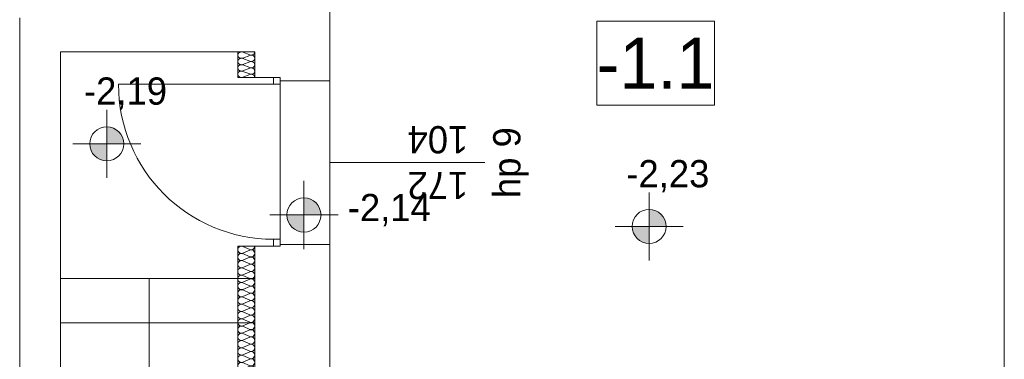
# Model space of a CAD drawing. Extents: x -528673 to -426178, y 23200 to 131944.
# Tile 5 of 87: x -523400 to -517620, y 32180 to 34174. Entities that reach past the tile are written whole.
import ezdxf

# ---------------------------------------------------------------- set-up
doc = ezdxf.new("R2010")
doc.units = 0
doc.header["$MEASUREMENT"] = 0
for name, color, linetype in [('#PODKŁAD', 252, 'Continuous'), ('Inwent Izolacje', 252, 'Continuous'), ('INWENT RZĘDNE', 252, 'Continuous')]:
    doc.layers.add(name, color=color, linetype=linetype)
for name, color, linetype, lineweight in [('Inwent Izolacje_Nr_Pióra__2', 252, 'Continuous', 13), ('INWENT OPISY_Nr_Pióra__21', 252, 'Continuous', 9), ('INWENT RZĘDNE_Nr_Pióra__21', 252, 'Continuous', 9), ('INWENT. DRZWI_Nr_Pióra__5', 252, 'Continuous', 13), ('INWENT. OKNA_Nr_Pióra__21', 252, 'Continuous', 9), ('INWENT. OKNA_Nr_Pióra__5', 252, 'Continuous', 13), ('INWENT.ŚCIANY_Nr_Pióra__1', 252, 'Continuous', 25), ('INWENT.ŚCIANY_Nr_Pióra__21', 252, 'Continuous', 9), ('INWENT.ŚCIANY_Nr_Pióra__3', 252, 'Continuous', 13), ('Istniejące schody_Nr_Pióra__21', 252, 'Continuous', 9)]:
    doc.layers.add(name, color=color, linetype=linetype, lineweight=lineweight)
doc.styles.add('GENERATED_STYLE_1', font='txt')
doc.styles.add('GENERATED_STYLE_3', font='txt')
doc.styles.add('GENERATED_STYLE_5', font='txt')

# ---------------------------------------------------------------- blocks, each defined once
blk = doc.blocks.new('Izolacja cieplna 14_226', base_point=(-522020.2, 32844.5))
at = {"layer": 'Inwent Izolacje_Nr_Pióra__2', "linetype": 'Continuous'}
for p, q in [((-522090.4, 32842.7), (-522050, 32825)), ((-522050, 32821.4), (-522090.4, 32803.7)), ((-522090.4, 32800.1), (-522050, 32782.3)), ((-522050, 32778.7), (-522090.4, 32761)), ((-522090.4, 32757.4), (-522050, 32739.7)), ((-522050, 32736.1), (-522090.4, 32718.3)), ((-522090.4, 32714.7), (-522050, 32697)), ((-522050, 32693.4), (-522090.4, 32675.7)), ((-522090.4, 32672.1), (-522050, 32654.3)), ((-522050, 32650.7), (-522090.4, 32633)), ((-522090.4, 32629.4), (-522050, 32611.7)), ((-522050, 32608.1), (-522090.4, 32590.3)), ((-522090.4, 32586.7), (-522050, 32569)), ((-522050, 32565.4), (-522090.4, 32547.7)), ((-522090.4, 32544.1), (-522050, 32526.3)), ((-522050, 32522.7), (-522090.4, 32505)), ((-522090.4, 32501.4), (-522050, 32483.7)), ((-522050, 32480.1), (-522090.4, 32462.3)), ((-522090.4, 32458.7), (-522050, 32441)), ((-522050, 32437.4), (-522090.4, 32419.7)), ((-522090.4, 32416.1), (-522050, 32398.3)), ((-522050, 32394.7), (-522090.4, 32377)), ((-522090.4, 32373.4), (-522050, 32355.7)), ((-522050, 32352.1), (-522090.4, 32334.3)), ((-522090.4, 32330.7), (-522050, 32313)), ((-522050, 32309.4), (-522090.4, 32291.7)), ((-522090.4, 32288.1), (-522050, 32270.3)), ((-522050, 32266.7), (-522090.4, 32249)), ((-522090.4, 32245.4), (-522050, 32227.7)), ((-522050, 32224.1), (-522090.4, 32206.3)), ((-522090.4, 32202.7), (-522050, 32185)), ((-522050, 32181.4), (-522090.4, 32163.7)), ((-522090.4, 32160.1), (-522050, 32142.3)), ((-522050, 32138.7), (-522090.4, 32121)), ((-522090.4, 32117.4), (-522050, 32099.7)), ((-522050, 32096.1), (-522090.4, 32078.3)), ((-522090.4, 32074.7), (-522050, 32057)), ((-522050, 32053.4), (-522090.4, 32035.7)), ((-522090.4, 32032.1), (-522050, 32014.3)), ((-522050, 32010.7), (-522090.4, 31993)), ((-522090.4, 31989.4), (-522050, 31971.7)), ((-522050, 31968.1), (-522090.4, 31950.3)), ((-522090.4, 31946.7), (-522050, 31929)), ((-522050, 31925.4), (-522090.4, 31907.7)), ((-522090.4, 31904.1), (-522050, 31886.3)), ((-522050, 31882.7), (-522090.4, 31865)), ((-522090.4, 31861.4), (-522050, 31843.7)), ((-522050, 31840.1), (-522090.4, 31822.3)), ((-522090.4, 31818.7), (-522050, 31801)), ((-522050, 31797.4), (-522090.4, 31779.7)), ((-522090.4, 31776.1), (-522050, 31758.3)), ((-522050, 31754.7), (-522090.4, 31737)), ((-522090.4, 31733.4), (-522050, 31715.7)), ((-522050, 31712.1), (-522090.4, 31694.3)), ((-522090.4, 31690.7), (-522050, 31673)), ((-522050, 31669.4), (-522090.4, 31651.7)), ((-522090.4, 31648.1), (-522050, 31630.3)), ((-522050, 31626.7), (-522090.4, 31609)), ((-522090.4, 31605.4), (-522050, 31587.7)), ((-522050, 31584.1), (-522090.4, 31566.3)), ((-522090.4, 31562.7), (-522050, 31545)), ((-522050, 31541.4), (-522090.4, 31523.7)), ((-522090.4, 31520.1), (-522050, 31502.3)), ((-522050, 31498.7), (-522090.4, 31481)), ((-522090.4, 31477.4), (-522050, 31459.7)), ((-522050, 31456.1), (-522090.4, 31438.3)), ((-522090.4, 31434.7), (-522050, 31417)), ((-522050, 31413.4), (-522090.4, 31395.7)), ((-522090.4, 31392.1), (-522050, 31374.3)), ((-522050, 31370.7), (-522090.4, 31353)), ((-522090.4, 31349.4), (-522050, 31331.7)), ((-522050, 31328.1), (-522090.4, 31310.3)), ((-522090.4, 31306.7), (-522050, 31289)), ((-522050, 31285.4), (-522090.4, 31267.7)), ((-522090.4, 31264.1), (-522050, 31246.3)), ((-522050, 31242.7), (-522090.4, 31225)), ((-522090.4, 31221.4), (-522050, 31203.7)), ((-522050, 31200.1), (-522090.4, 31182.3)), ((-522090.4, 31178.7), (-522050, 31161)), ((-522050, 31157.4), (-522090.4, 31139.7)), ((-522090.4, 31136.1), (-522050, 31118.3)), ((-522050, 31114.7), (-522090.4, 31097)), ((-522090.4, 31093.4), (-522050, 31075.7)), ((-522050, 31072.1), (-522090.4, 31054.3)), ((-522090.4, 31050.7), (-522050, 31033)), ((-522050, 31029.4), (-522090.4, 31011.7)), ((-522090.4, 31008.1), (-522050, 30990.3)), ((-522050, 30986.7), (-522090.4, 30969)), ((-522090.4, 30965.4), (-522050, 30947.7)), ((-522050, 30944.1), (-522090.4, 30926.3)), ((-522090.4, 30922.7), (-522050, 30905)), ((-522050, 30901.4), (-522090.4, 30883.7)), ((-522090.4, 30880.1), (-522050, 30862.3)), ((-522050, 30858.7), (-522090.4, 30841)), ((-522090.4, 30837.4), (-522050, 30819.7)), ((-522050, 30816.1), (-522090.4, 30798.3)), ((-522090.4, 30794.7), (-522050, 30777)), ((-522050, 30773.4), (-522090.4, 30755.7)), ((-522090.4, 30752.1), (-522050, 30734.3)), ((-522050, 30730.7), (-522090.4, 30713)), ((-522090.4, 30709.4), (-522050, 30691.7)), ((-522050, 30688.1), (-522090.4, 30670.3)), ((-522090.4, 30666.7), (-522050, 30649)), ((-522050, 30645.4), (-522090.4, 30627.7)), ((-522090.4, 30624.1), (-522050, 30606.3)), ((-522050, 30602.7), (-522090.4, 30585)), ((-522090.4, 30581.4), (-522050, 30563.7)), ((-522050, 30560.1), (-522090.4, 30542.3)), ((-522090.4, 30538.7), (-522050, 30521)), ((-522050, 30517.4), (-522090.4, 30499.7)), ((-522090.4, 30496.1), (-522050, 30478.3)), ((-522050, 30474.7), (-522090.4, 30457)), ((-522090.4, 30453.4), (-522050, 30435.7)), ((-522050, 30432.1), (-522090.4, 30414.3)), ((-522090.4, 30410.7), (-522050, 30393)), ((-522050, 30389.4), (-522090.4, 30371.7)), ((-522090.4, 30368.1), (-522050, 30350.3)), ((-522050, 30346.7), (-522090.4, 30329)), ((-522090.4, 30325.4), (-522050, 30307.7)), ((-522050, 30304.1), (-522090.4, 30286.3))]:
    blk.add_line(p, q, dxfattribs=at)
for centre, start_param, end_param in [((-522098.9, 32823.2), 2.728799, 6.695979), ((-522041.5, 32844.5), 5.870392, 7.853982), ((-522098.9, 32780.5), 2.728799, 6.695979), ((-522041.5, 32801.9), 5.870392, 9.837571), ((-522041.5, 32759.2), 5.870392, 9.837571), ((-522098.9, 32737.9), 2.728799, 6.695979), ((-522098.9, 32695.2), 2.728799, 6.695979), ((-522041.5, 32716.5), 5.870392, 9.837571), ((-522098.9, 32652.5), 2.728799, 6.695979), ((-522041.5, 32673.9), 5.870392, 9.837571), ((-522098.9, 32609.9), 2.728799, 6.695979), ((-522041.5, 32631.2), 5.870392, 9.837571), ((-522041.5, 32588.5), 5.870392, 9.837571), ((-522098.9, 32567.2), 2.728799, 6.695979), ((-522098.9, 32524.5), 2.728799, 6.695979), ((-522041.5, 32545.9), 5.870392, 9.837571), ((-522098.9, 32481.9), 2.728799, 6.695979), ((-522041.5, 32503.2), 5.870392, 9.837571), ((-522041.5, 32460.5), 5.870392, 9.837571), ((-522098.9, 32439.2), 2.728799, 6.695979), ((-522041.5, 32417.9), 5.870392, 9.837571), ((-522098.9, 32396.5), 2.728799, 6.695979), ((-522098.9, 32353.9), 2.728799, 6.695979), ((-522041.5, 32375.2), 5.870392, 9.837571), ((-522098.9, 32311.2), 2.728799, 6.695979), ((-522041.5, 32332.5), 5.870392, 9.837571), ((-522041.5, 32289.9), 5.870392, 9.837571), ((-522098.9, 32268.5), 2.728799, 6.695979), ((-522041.5, 32247.2), 5.870392, 9.837571), ((-522098.9, 32225.9), 2.728799, 6.695979), ((-522098.9, 32183.2), 2.728799, 6.695979), ((-522041.5, 32204.5), 5.870392, 9.837571), ((-522098.9, 32140.5), 2.728799, 6.695979), ((-522041.5, 32161.9), 5.870392, 9.837571), ((-522041.5, 32119.2), 5.870392, 9.837571), ((-522098.9, 32097.9), 2.728799, 6.695979), ((-522041.5, 32076.5), 5.870392, 9.837571), ((-522098.9, 32055.2), 2.728799, 6.695979), ((-522098.9, 32012.5), 2.728799, 6.695979), ((-522041.5, 32033.9), 5.870392, 9.837571), ((-522098.9, 31969.9), 2.728799, 6.695979), ((-522041.5, 31991.2), 5.870392, 9.837571), ((-522041.5, 31948.5), 5.870392, 9.837571), ((-522098.9, 31927.2), 2.728799, 6.695979), ((-522098.9, 31884.5), 2.728799, 6.695979), ((-522041.5, 31905.9), 5.870392, 9.837571), ((-522098.9, 31841.9), 2.728799, 6.695979), ((-522041.5, 31863.2), 5.870392, 9.837571), ((-522098.9, 31799.2), 2.728799, 6.695979), ((-522041.5, 31820.5), 5.870392, 9.837571), ((-522041.5, 31777.9), 5.870392, 9.837571), ((-522098.9, 31756.5), 2.728799, 6.695979), ((-522098.9, 31713.9), 2.728799, 6.695979), ((-522041.5, 31735.2), 5.870392, 9.837571), ((-522098.9, 31671.2), 2.728799, 6.695979), ((-522041.5, 31692.5), 5.870392, 9.837571), ((-522098.9, 31628.5), 2.728799, 6.695979), ((-522041.5, 31649.9), 5.870392, 9.837571), ((-522041.5, 31607.2), 5.870392, 9.837571), ((-522098.9, 31585.9), 2.728799, 6.695979), ((-522098.9, 31543.2), 2.728799, 6.695979), ((-522041.5, 31564.5), 5.870392, 9.837571), ((-522098.9, 31500.5), 2.728799, 6.695979), ((-522041.5, 31521.9), 5.870392, 9.837571), ((-522041.5, 31479.2), 5.870392, 9.837571), ((-522098.9, 31457.9), 2.728799, 6.695979), ((-522041.5, 31436.5), 5.870392, 9.837571), ((-522098.9, 31415.2), 2.728799, 6.695979), ((-522098.9, 31372.5), 2.728799, 6.695979), ((-522041.5, 31393.9), 5.870392, 9.837571), ((-522098.9, 31329.9), 2.728799, 6.695979), ((-522041.5, 31351.2), 5.870392, 9.837571), ((-522041.5, 31308.5), 5.870392, 9.837571), ((-522098.9, 31287.2), 2.728799, 6.695979), ((-522041.5, 31265.9), 5.870392, 9.837571), ((-522098.9, 31244.5), 2.728799, 6.695979), ((-522098.9, 31201.9), 2.728799, 6.695979), ((-522041.5, 31223.2), 5.870392, 9.837571), ((-522098.9, 31159.2), 2.728799, 6.695979), ((-522041.5, 31180.5), 5.870392, 9.837571), ((-522041.5, 31137.9), 5.870392, 9.837571), ((-522098.9, 31116.5), 2.728799, 6.695979), ((-522098.9, 31073.9), 2.728799, 6.695979), ((-522041.5, 31095.2), 5.870392, 9.837571), ((-522098.9, 31031.2), 2.728799, 6.695979), ((-522041.5, 31052.5), 5.870392, 9.837571), ((-522098.9, 30988.5), 2.728799, 6.695979), ((-522041.5, 31009.9), 5.870392, 9.837571), ((-522041.5, 30967.2), 5.870392, 9.837571), ((-522098.9, 30945.9), 2.728799, 6.695979), ((-522098.9, 30903.2), 2.728799, 6.695979), ((-522041.5, 30924.5), 5.870392, 9.837571), ((-522098.9, 30860.5), 2.728799, 6.695979), ((-522041.5, 30881.9), 5.870392, 9.837571), ((-522098.9, 30817.9), 2.728799, 6.695979), ((-522041.5, 30839.2), 5.870392, 9.837571), ((-522041.5, 30796.5), 5.870392, 9.837571), ((-522098.9, 30775.2), 2.728799, 6.695979), ((-522098.9, 30732.5), 2.728799, 6.695979), ((-522041.5, 30753.9), 5.870392, 9.837571), ((-522098.9, 30689.9), 2.728799, 6.695979), ((-522041.5, 30711.2), 5.870392, 9.837571), ((-522041.5, 30668.5), 5.870392, 9.837571), ((-522098.9, 30647.2), 2.728799, 6.695979), ((-522041.5, 30625.9), 5.870392, 9.837571), ((-522098.9, 30604.5), 2.728799, 6.695979), ((-522098.9, 30561.9), 2.728799, 6.695979), ((-522041.5, 30583.2), 5.870392, 9.837571), ((-522098.9, 30519.2), 2.728799, 6.695979), ((-522041.5, 30540.5), 5.870392, 9.837571), ((-522041.5, 30497.9), 5.870392, 9.837571), ((-522098.9, 30476.5), 2.728799, 6.695979), ((-522041.5, 30455.2), 5.870392, 9.837571), ((-522098.9, 30433.9), 2.728799, 6.695979), ((-522098.9, 30391.2), 2.728799, 6.695979), ((-522041.5, 30412.5), 5.870392, 9.837571), ((-522098.9, 30348.5), 2.728799, 6.695979), ((-522041.5, 30369.9), 5.870392, 9.837571), ((-522041.5, 30327.2), 5.870392, 9.837571), ((-522098.9, 30305.9), 2.728799, 6.695979), ((-522041.5, 30284.5), 1.570796, 3.554385)]:
    blk.add_ellipse(centre, major_axis=(0, -21.3), ratio=0.996929, start_param=start_param, end_param=end_param, dxfattribs=at)
blk = doc.blocks.new('Izolacja cieplna 14_227', base_point=(-522020.2, 33984.5))
at = {"layer": 'Inwent Izolacje_Nr_Pióra__2', "linetype": 'Continuous'}
for p, q in [((-522090.4, 33983), (-522050, 33967.4)), ((-522050, 33964.2), (-522090.4, 33948.6)), ((-522090.4, 33945.5), (-522050, 33929.9)), ((-522050, 33926.7), (-522090.4, 33911.1)), ((-522090.4, 33908), (-522050, 33892.4)), ((-522050, 33889.2), (-522090.4, 33873.6)), ((-522090.4, 33870.5), (-522050, 33854.9)), ((-522050, 33851.7), (-522090.4, 33836.1))]:
    blk.add_line(p, q, dxfattribs=at)
for centre, start_param, end_param in [((-522098.9, 33965.8), 1.158003, 5.125183), ((-522098.9, 33928.3), 1.158003, 5.125183), ((-522041.5, 33984.5), 4.299596, 6.283185), ((-522041.5, 33947), 4.299595, 8.266774), ((-522041.5, 33909.5), 4.299595, 8.266774), ((-522098.9, 33890.8), 1.158003, 5.125183), ((-522098.9, 33853.3), 1.158003, 5.125183), ((-522041.5, 33872), 4.299595, 8.266774), ((-522041.5, 33834.5), 0, 1.983589)]:
    blk.add_ellipse(centre, major_axis=(21.3, 0), ratio=0.881614, start_param=start_param, end_param=end_param, dxfattribs=at)
blk = doc.blocks.new('Koty wysokościowe_114', base_point=(-522889, 33445))
at = {"layer": 'INWENT RZĘDNE_Nr_Pióra__21', "linetype": 'Continuous'}
for points in [[(-522889, 33445), (-522789, 33445), (-522796.6, 33483.3), (-522818.3, 33515.7), (-522850.7, 33537.4), (-522889, 33545)], [(-522889, 33445), (-522989, 33445), (-522981.4, 33406.7), (-522959.7, 33374.3), (-522927.2, 33352.6), (-522889, 33345)]]:
    blk.add_hatch(color=256, dxfattribs=at).paths.add_polyline_path(points, flags=0)
for p, q in [((-522889, 33245), (-522889, 33645)), ((-523089, 33445), (-522689, 33445))]:
    blk.add_line(p, q, dxfattribs=at)
blk.add_circle((-522889, 33445), 100, dxfattribs=at)
at = {"layer": 'INWENT RZĘDNE_Nr_Pióra__21', "insert": (-523022.9, 33645), "char_height": 160, "attachment_point": 7, "style": 'GENERATED_STYLE_1'}
blk.add_mtext('{-2,19}', dxfattribs=at)
blk = doc.blocks.new('Koty wysokościowe_116', base_point=(-521731.4, 33027.1))
at = {"layer": 'INWENT RZĘDNE_Nr_Pióra__21', "linetype": 'Continuous'}
for points in [[(-521731.4, 33027.1), (-521631.4, 33027.1), (-521639, 33065.3), (-521660.7, 33097.8), (-521693.1, 33119.4), (-521731.4, 33127.1)], [(-521731.4, 33027.1), (-521831.4, 33027.1), (-521823.8, 32988.8), (-521802.1, 32956.3), (-521769.7, 32934.7), (-521731.4, 32927.1)]]:
    blk.add_hatch(color=256, dxfattribs=at).paths.add_polyline_path(points, flags=0)
for p, q in [((-521731.4, 32827.1), (-521731.4, 33227.1)), ((-521931.4, 33027.1), (-521531.4, 33027.1))]:
    blk.add_line(p, q, dxfattribs=at)
blk.add_circle((-521731.4, 33027.1), 100, dxfattribs=at)
at = {"layer": 'INWENT RZĘDNE_Nr_Pióra__21', "insert": (-521474.2, 32961.1), "char_height": 160, "attachment_point": 7, "style": 'GENERATED_STYLE_1'}
blk.add_mtext('{-2,14}', dxfattribs=at)
blk = doc.blocks.new('Koty wysokościowe_117', base_point=(-519705.2, 32959.9))
at = {"layer": 'INWENT RZĘDNE_Nr_Pióra__21', "linetype": 'Continuous'}
for points in [[(-519705.2, 32959.9), (-519605.2, 32959.9), (-519612.8, 32998.1), (-519634.5, 33030.6), (-519667, 33052.3), (-519705.2, 33059.9)], [(-519705.2, 32959.9), (-519805.2, 32959.9), (-519797.6, 32921.6), (-519775.9, 32889.2), (-519743.5, 32867.5), (-519705.2, 32859.9)]]:
    blk.add_hatch(color=256, dxfattribs=at).paths.add_polyline_path(points, flags=0)
for p, q in [((-519705.2, 32759.9), (-519705.2, 33159.9)), ((-519905.2, 32959.9), (-519505.2, 32959.9))]:
    blk.add_line(p, q, dxfattribs=at)
blk.add_circle((-519705.2, 32959.9), 100, dxfattribs=at)
at = {"layer": 'INWENT RZĘDNE_Nr_Pióra__21', "insert": (-519839.2, 33159.9), "char_height": 160, "attachment_point": 7, "style": 'GENERATED_STYLE_1'}
blk.add_mtext('{-2,23}', dxfattribs=at)
blk = doc.blocks.new('PIWNICA')
at = {"layer": 'INWENT. DRZWI_Nr_Pióra__5', "color": 252, "linetype": 'Continuous', "lineweight": 15}
for p, q in [((-521910.2, 33834.5), (-521910.2, 33794.5)), ((-521910.2, 33834.5), (-521870.2, 33834.5)), ((-521870.2, 33794.5), (-521870.2, 33834.5)), ((-521910.2, 33794.5), (-522820.2, 33794.5)), ((-521910.2, 33794.5), (-521870.2, 33794.5)), ((-521910.2, 32844.5), (-521910.2, 32884.5)), ((-521910.2, 32884.5), (-521870.2, 32884.5)), ((-521910.2, 32844.5), (-521870.2, 32844.5)), ((-521870.2, 32884.5), (-521870.2, 32844.5))]:
    blk.add_line(p, q, dxfattribs=at)
blk.add_arc((-521910.2, 33794.5), 910, 180, 270, dxfattribs=at)
at = {"layer": 'INWENT. OKNA_Nr_Pióra__5', "color": 252, "linetype": 'Continuous', "lineweight": 15}
blk.add_line((-521580.2, 33334.5), (-520670.2, 33334.5), dxfattribs=at)
at = {"layer": 'INWENT.ŚCIANY_Nr_Pióra__1', "color": 252, "linetype": 'Continuous', "lineweight": 15}
for p, q in [((-521580.2, 33814.5), (-521580.2, 34794.5)), ((-517620.2, 34724.5), (-517620.2, 30794.5)), ((-523400.2, 34184.5), (-523400.2, 30434.5)), ((-522020.2, 33984.5), (-523160.2, 33984.5)), ((-523160.2, 30434.5), (-523160.2, 33984.5)), ((-522020.2, 33984.5), (-522020.2, 33834.5)), ((-522020.2, 33834.5), (-521870.2, 33834.5)), ((-521870.2, 33814.5), (-521870.2, 33834.5)), ((-521870.2, 33814.5), (-521580.2, 33814.5)), ((-522020.2, 30384.5), (-522020.2, 32844.5)), ((-522020.2, 32844.5), (-521870.2, 32844.5)), ((-521870.2, 32854.5), (-521580.2, 32854.5)), ((-521870.2, 32844.5), (-521870.2, 32854.5)), ((-521580.2, 32854.5), (-521580.2, 30794.5))]:
    blk.add_line(p, q, dxfattribs=at)
at = {"layer": 'INWENT.ŚCIANY_Nr_Pióra__21', "color": 252, "linetype": 'Continuous', "lineweight": 15}
for p, q in [((-521870.2, 32854.5), (-521870.2, 33814.5)), ((-521580.2, 33814.5), (-521580.2, 32854.5))]:
    blk.add_line(p, q, dxfattribs=at)
at = {"layer": 'INWENT.ŚCIANY_Nr_Pióra__3', "color": 252, "linetype": 'Continuous', "lineweight": 15}
for p, q in [((-522120.2, 33984.5), (-522120.2, 33834.5)), ((-522120.2, 33834.5), (-522020.2, 33834.5)), ((-522120.2, 32844.5), (-522020.2, 32844.5)), ((-522120.2, 32844.5), (-522120.2, 30284.5))]:
    blk.add_line(p, q, dxfattribs=at)
at = {"layer": 'Istniejące schody_Nr_Pióra__21', "color": 252, "linetype": 'Continuous', "lineweight": 15}
for p, q in [((-522020.2, 32654.5), (-523160.2, 32654.5)), ((-522640.2, 32654.5), (-522640.2, 31894.5)), ((-522020.2, 32394.5), (-523160.2, 32394.5))]:
    blk.add_line(p, q, dxfattribs=at)
at = {"layer": 'Inwent Izolacje', "color": 252, "linetype": 'Continuous', "lineweight": 15}
for name, p in [('Izolacja cieplna 14_227', (-522020.2, 33984.5)), ('Izolacja cieplna 14_226', (-522020.2, 32844.5))]:
    blk.add_blockref(name, p, dxfattribs=at)
at = {"layer": 'INWENT RZĘDNE', "color": 252, "lineweight": 15}
for name, p in [('Koty wysokościowe_114', (-522889, 33445)), ('Koty wysokościowe_117', (-519705.2, 32959.9)), ('Koty wysokościowe_116', (-521731.4, 33027.1))]:
    blk.add_blockref(name, p, dxfattribs=at)
at = {"layer": 'INWENT. OKNA_Nr_Pióra__21', "color": 252, "linetype": 'Continuous', "lineweight": 15, "insert": (-520945.2, 33120.4), "char_height": 160, "width": 709.227, "attachment_point": 2, "rotation": 180, "line_spacing_factor": 1.007581, "style": 'GENERATED_STYLE_5'}
blk.add_mtext('{172\\P104}', dxfattribs=at)
at = {"layer": 'INWENT. OKNA_Nr_Pióra__21', "color": 252, "linetype": 'Continuous', "lineweight": 15, "insert": (-520620.8, 33334.5), "char_height": 160, "attachment_point": 2, "rotation": 90, "style": 'GENERATED_STYLE_5'}
blk.add_mtext('{hp 9}', dxfattribs=at)
at = {"color": 252, "linetype": 'Continuous', "lineweight": 15, "ltscale": 2083091.793055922}
blk.add_wipeout([(-520013.1, 34165.1), (-519321.3, 34165.1), (-519321.3, 33671), (-520013.1, 33671)], dxfattribs=at).dxf.layer = 'INWENT OPISY_Nr_Pióra__21'
at = {"layer": 'INWENT OPISY_Nr_Pióra__21', "color": 252, "linetype": 'Continuous', "lineweight": 15, "flags": 128}
blk.add_lwpolyline([(-520013.1, 34165.1), (-519321.3, 34165.1), (-519321.3, 33671), (-520013.1, 33671)], close=True, dxfattribs=at)
at = {"layer": 'INWENT OPISY_Nr_Pióra__21', "color": 252, "linetype": 'Continuous', "lineweight": 15, "insert": (-519667.2, 33768), "char_height": 300, "attachment_point": 8, "style": 'GENERATED_STYLE_3'}
blk.add_mtext('{-1.1 }', dxfattribs=at)

msp = doc.modelspace()

# ---------------------------------------------------------------- block references
at = {"layer": '#PODKŁAD'}
msp.add_blockref('PIWNICA', (0, 0), dxfattribs=at)

doc.saveas('drawing.dxf')
